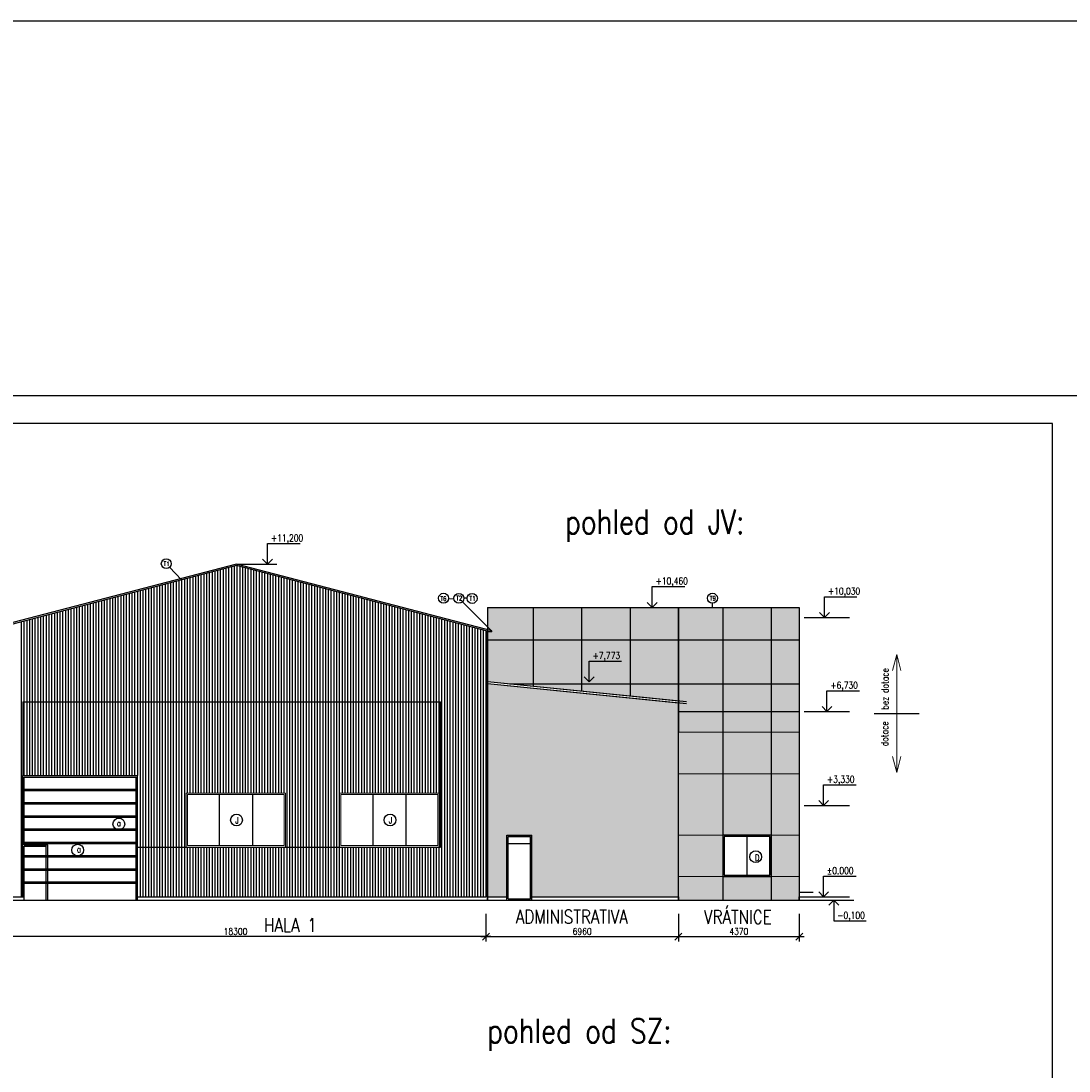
# Model space of a CAD drawing. Header units: millimetres. Extents: x -637441 to -130928, y -380379 to -53767.
# Tile 81 of 193: x -577345 to -539460, y -92031 to -54078. Entities that reach past the tile are written whole.
import ezdxf
from ezdxf.enums import TextEntityAlignment as Align

# ---------------------------------------------------------------- set-up
doc = ezdxf.new("R2010")
doc.units = ezdxf.units.MM
doc.header["$LTSCALE"] = 10
for name, color, linetype, lineweight in [('CKFORMATY', 7, 'Continuous', 25), ('CKKOTY', 7, 'Continuous', 25), ('CKSTENY_SRAF', 1, 'Continuous', 18), ('CKTEXTY_MALE', 7, 'Continuous', 25), ('CKTEXTY_STREDNI', 6, 'Continuous', 50), ('CKTEXTY_VELKE', 4, 'Continuous', 100)]:
    doc.layers.add(name, color=color, linetype=linetype, lineweight=lineweight)
for name, color, linetype in [('OBR', 3, 'Continuous'), ('SLABE', 7, 'Continuous'), ('SLABĚ', 7, 'Continuous'), ('ZDIVO', 6, 'Continuous')]:
    doc.layers.add(name, color=color, linetype=linetype)
doc.styles.get("Standard").update_dxf_attribs({"font": 'simplex.shx', "width": 0.8})
doc.dimstyles.new('menší', dxfattribs={"dimscale": 100, "dimtxt": 2.5, "dimasz": 2.5, "dimexe": 1.768, "dimexo": 5, "dimtad": 1, "dimrnd": 1, "dimtxsty": 'Standard', "dimblk1": 'OBLIQUE', "dimblk2": 'OBLIQUE', "dimsah": 1, "dimcen": 2.5, "dimdle": 1.8, "dimadec": 0, "dimazin": 0, "dimtfac": 1, "dimtix": 1, "dimtmove": 2, "dimatfit": 3, "dimfxl": 1, "dimarcsym": 0})

# ---------------------------------------------------------------- blocks, each defined once
blk = doc.blocks.new('FORM_a3')
for p, q in [((42, 29.7), (0, 29.7)), ((41.5, 29.2), (0.5, 29.2)), ((41.5, 0.5), (41.5, 29.2))]:
    blk.add_line(p, q)
blk = doc.blocks.new('kacenah1')
at = {"color": 0, "linetype": 'ByBlock', "lineweight": -2}
for points in [[(0, 0), (0, 30), (46.9, 30)], [(-7.1, 7.1), (0, 0), (7.1, 7.1)]]:
    blk.add_lwpolyline(points, dxfattribs=at)
at = {"color": 0, "linetype": 'ByBlock', "lineweight": -2, "width": 0.8}
blk.add_attdef('HEIGHT', text='', height=10, dxfattribs=at).set_placement((5, 30), align=Align.BOTTOM_LEFT)
blk.add_attdef('OZN', text='', height=10, dxfattribs=at).set_placement((5, 26.7), align=Align.TOP_LEFT)
blk = doc.blocks.new('_OBLIQUE')
at = {"color": 0, "linetype": 'ByBlock'}
blk.add_line((-0.5, -0.5), (0.5, 0.5), dxfattribs=at)
blk = doc.blocks.new('*D747')
at = {"layer": 'CKKOTY', "color": 0, "lineweight": -2}
for p, q in [((-553579, -86355), (-553579, -87353)), ((-549209, -86355), (-549209, -87353)), ((-549029, -87176), (-553759, -87176))]:
    blk.add_line(p, q, dxfattribs=at)
at = {"layer": 'DEFPOINTS', "color": 0}
for p in [(-553579, -85855), (-549209, -85855), (-553579, -87176)]:
    blk.add_point(p, dxfattribs=at)
at = {"layer": 'CKKOTY', "color": 0, "lineweight": -2, "xscale": 250, "yscale": 250, "zscale": 250, "rotation": 180}
blk.add_blockref('_OBLIQUE', (-553579, -87176), dxfattribs=at)
at = {"layer": 'CKKOTY', "color": 0, "lineweight": -2, "xscale": 250, "yscale": 250, "zscale": 250}
blk.add_blockref('_OBLIQUE', (-549209, -87176), dxfattribs=at)
at = {"layer": 'CKKOTY', "color": 0, "insert": (-551394, -86988), "char_height": 250, "attachment_point": 5}
blk.add_mtext('4370', dxfattribs=at)
blk = doc.blocks.new('*D748')
at = {"layer": 'CKKOTY', "color": 0, "lineweight": -2}
for p, q in [((-560539, -86355), (-560539, -87353)), ((-553399, -87176), (-560719, -87176))]:
    blk.add_line(p, q, dxfattribs=at)
at = {"layer": 'DEFPOINTS', "color": 0}
for p in [(-560539, -85855), (-553579, -85855), (-560539, -87176)]:
    blk.add_point(p, dxfattribs=at)
at = {"layer": 'CKKOTY', "color": 0, "lineweight": -2, "xscale": 250, "yscale": 250, "zscale": 250, "rotation": 180}
blk.add_blockref('_OBLIQUE', (-560539, -87176), dxfattribs=at)
at = {"layer": 'CKKOTY', "color": 0, "lineweight": -2, "xscale": 250, "yscale": 250, "zscale": 250}
blk.add_blockref('_OBLIQUE', (-553579, -87176), dxfattribs=at)
at = {"layer": 'CKKOTY', "color": 0, "insert": (-557059, -86988), "char_height": 250, "attachment_point": 5}
blk.add_mtext('6960', dxfattribs=at)
blk = doc.blocks.new('kacenad1')
at = {"color": 0, "linetype": 'ByBlock', "lineweight": -2}
for points in [[(-7.1, -7.1), (0, 0), (7.1, -7.1)], [(0, 0), (0, -30), (46.9, -30)]]:
    blk.add_lwpolyline(points, dxfattribs=at)
at = {"color": 0, "linetype": 'ByBlock', "lineweight": -2, "width": 0.8}
blk.add_attdef('HEIGHT', text='', height=10, dxfattribs=at).set_placement((5, -30), align=Align.BOTTOM_LEFT)
blk.add_attdef('OZN', text='', height=10, dxfattribs=at).set_placement((5, -33.3), align=Align.TOP_LEFT)

msp = doc.modelspace()

# ---------------------------------------------------------------- hatches: boundary and pattern name
at = {"layer": 'CKSTENY_SRAF'}
for color, points in [(3, [(-550228.783, -83505.226), (-551978.783, -83505.226), (-553578.783, -83505.226), (-553578.783, -78646.379), (-560478.783, -77955.475), (-560478.783, -75275.226), (-549208.783, -75275.226), (-549208.783, -83505.226)]), (140, [(-553578.783, -85735.226), (-553578.783, -78721.754), (-560478.783, -78030.85), (-560478.783, -85735.226), (-559779.22, -85735.226), (-559779.22, -83505.226), (-558879.22, -83505.226), (-558879.22, -85735.226)]), (3, [(-549208.783, -83505.226), (-550228.783, -83505.226), (-550228.783, -85005.226), (-551978.783, -85005.226), (-551978.783, -83505.226), (-553578.783, -83505.226), (-553578.783, -85005.226), (-553578.783, -85855.226), (-549208.783, -85855.226), (-549208.783, -85005.226)])]:
    msp.add_hatch(color=color, dxfattribs=at).paths.add_polyline_path(points)

# ---------------------------------------------------------------- linework, layer by layer
at = {"layer": 'CKKOTY'}
for p, q in [((-569558.783, -73713.789), (-578788.783, -76121.337)), ((-569558.783, -73765.462), (-578638.783, -76133.884)), ((-560328.783, -76121.337), (-569558.783, -73713.789)), ((-560478.783, -76133.884), (-569558.783, -73765.462)), ((-560328.783, -76160.483), (-560478.783, -76160.483)), ((-560328.783, -76160.483), (-560328.783, -76121.337)), ((-560478.783, -85735.226), (-560478.783, -79817.445)), ((-577278.783, -85735.226), (-577278.783, -81355.226)), ((-577228.783, -83855.226), (-577228.783, -81405.226)), ((-576378.783, -85855.226), (-576378.783, -83855.226)), ((-559779.22, -85735.226), (-559779.22, -83505.226)), ((-559779.22, -85735.226), (-559779.22, -83505.226)), ((-559729.22, -85805.226), (-559729.22, -83555.226)), ((-558929.22, -85805.226), (-558929.22, -83555.226)), ((-558879.22, -85735.226), (-558879.22, -83505.226)), ((-558879.22, -85735.226), (-558879.22, -83505.226)), ((-577228.783, -85855.226), (-577228.783, -83905.226)), ((-576428.783, -85855.226), (-576428.783, -83905.226)), ((-560478.783, -85855.226), (-560478.783, -85735.226)), ((-559779.22, -85855.226), (-559779.22, -85735.226)), ((-558879.22, -85855.226), (-558879.22, -85735.226)), ((-553578.783, -85735.226), (-553578.783, -85855.226)), ((-549208.783, -85855.226), (-549208.783, -85735.226)), ((-560538.783, -86355.226), (-560538.783, -87352.54)), ((-560358.783, -87175.74), (-578818.783, -87175.74))]:
    msp.add_line(p, q, dxfattribs=at)
at = {"layer": 'CKKOTY', "color": 7}
for p, q in [((-560478.783, -75275.226), (-553578.783, -75275.226)), ((-560478.783, -75275.226), (-549208.783, -75275.226)), ((-553578.783, -85855.226), (-553578.783, -75275.226)), ((-553578.783, -75275.226), (-549208.783, -75275.226)), ((-549028.783, -75636.366), (-547391.443, -75636.366)), ((-560478.783, -79817.445), (-560478.783, -76133.884)), ((-560478.783, -78685.386), (-560478.783, -76133.884)), ((-560478.783, -76441.424), (-553578.783, -76441.424)), ((-560478.783, -76441.424), (-553578.783, -76441.424)), ((-553578.783, -76441.424), (-549208.783, -76441.424)), ((-553578.783, -76441.424), (-549208.783, -76441.424)), ((-577278.783, -78685.386), (-562178.783, -78685.386)), ((-562178.783, -83935.226), (-562178.783, -78685.386)), ((-553578.783, -83505.226), (-553578.783, -78646.379)), ((-553578.783, -85735.226), (-553578.783, -78721.754)), ((-553578.783, -85855.226), (-553578.783, -79045.226)), ((-553578.783, -84536.517), (-553578.783, -79045.226)), ((-549028.783, -79036.366), (-547391.443, -79036.366)), ((-546508.576, -79107.319), (-544871.236, -79107.319)), ((-573178.783, -85855.226), (-573178.783, -81405.226)), ((-573128.783, -85855.226), (-573128.783, -81355.226)), ((-549028.783, -82436.366), (-547391.443, -82436.366)), ((-553578.783, -85005.226), (-553578.783, -83505.226)), ((-551103.783, -83555.226), (-551103.783, -84955.226)), ((-553578.783, -85855.226), (-553578.783, -85005.226)), ((-553578.783, -85855.226), (-553578.783, -85005.226)), ((-549208.783, -85573.314), (-548711.786, -85573.314)), ((-549208.783, -85736.366), (-547391.443, -85736.366))]:
    msp.add_line(p, q, dxfattribs=at)
for points in [[(-550228.783, -83505.226), (-551978.783, -83505.226), (-551978.783, -85005.226), (-550228.783, -85005.226)], [(-550278.783, -83555.226), (-551928.783, -83555.226), (-551928.783, -84955.226), (-550278.783, -84955.226)]]:
    msp.add_lwpolyline(points, close=True, dxfattribs=at)
at = {"layer": 'CKSTENY_SRAF', "color": 7}
for p, q in [((-545689.906, -76975.732), (-545840.181, -77553.398)), ((-545689.906, -76975.732), (-545689.906, -81238.907)), ((-545689.906, -76975.732), (-545539.631, -77553.398)), ((-577278.783, -81355.226), (-577278.783, -78685.386)), ((-553578.783, -79785.226), (-549208.783, -79785.226)), ((-553578.783, -79785.226), (-549208.783, -79785.226)), ((-545689.906, -81238.907), (-545840.181, -80661.241)), ((-545689.906, -81238.907), (-545840.181, -80661.241)), ((-545689.906, -81238.907), (-545539.631, -80661.241)), ((-545689.906, -81238.907), (-545539.631, -80661.241)), ((-553578.783, -81285.226), (-549208.783, -81285.226)), ((-553578.783, -81285.226), (-549208.783, -81285.226)), ((-549208.783, -83505.226), (-553578.783, -83505.226)), ((-551978.783, -83505.226), (-553578.783, -83505.226)), ((-550228.783, -83505.226), (-551978.783, -83505.226)), ((-549208.783, -83505.226), (-550228.783, -83505.226)), ((-549208.783, -85005.226), (-553578.783, -85005.226)), ((-551978.783, -85005.226), (-553578.783, -85005.226)), ((-550228.783, -85005.226), (-551978.783, -85005.226)), ((-549208.783, -85005.226), (-550228.783, -85005.226))]:
    msp.add_line(p, q, dxfattribs=at)
for points in [[(-567779.115, -81985.226), (-571379.446, -81985.226), (-571379.446, -83935.226), (-567779.115, -83935.226)], [(-567829.115, -82035.226), (-571329.446, -82035.226), (-571329.446, -83885.226), (-567829.115, -83885.226)], [(-562228.783, -81985.226), (-565829.115, -81985.226), (-565829.115, -83935.226), (-562228.783, -83935.226)], [(-562278.783, -82035.226), (-565779.115, -82035.226), (-565779.115, -83885.226), (-562278.783, -83885.226)]]:
    msp.add_lwpolyline(points, close=True, dxfattribs=at)
at = {"layer": 'CKTEXTY_MALE'}
for p, q in [((-571538.783, -74281.924), (-571970.832, -73824.146)), ((-569558.783, -73713.789), (-568098.556, -73713.789)), ((-561891.911, -74960.178), (-561695.205, -74952.848)), ((-560338.783, -76118.729), (-561388.808, -75072.783)), ((-561216.921, -74946.056), (-561336.506, -74946.1)), ((-552354.903, -75121.677), (-552354.903, -75275.226))]:
    msp.add_line(p, q, dxfattribs=at)
at = {"layer": 'CKTEXTY_MALE', "color": 7}
for p, q in [((-559682.309, -78035.226), (-553578.783, -78035.226)), ((-559682.309, -78035.226), (-553578.783, -78035.226)), ((-553578.783, -78035.226), (-549208.783, -78035.226)), ((-553578.783, -78035.226), (-549208.783, -78035.226)), ((-553578.783, -79035.226), (-549208.783, -79035.226)), ((-553578.783, -79035.226), (-549208.783, -79035.226))]:
    msp.add_line(p, q, dxfattribs=at)
at = {"layer": 'CKTEXTY_MALE'}
msp.add_lwpolyline([(-634601.617, -54078.397), (-291719.074, -54078.397), (-291719.074, -380378.814), (-634601.617, -380378.814)], close=True, dxfattribs=at)
for centre, radius in [((-572093.975, -73693.669), 179.412), ((-562070.306, -74941.1), 179.412), ((-561515.918, -74946.167), 179.412), ((-552348.785, -74942.37), 179.412), ((-561037.567, -74950.61), 179.412), ((-573806.315, -83104.314), 212.778), ((-569552.622, -82959.119), 212.778), ((-564002.291, -82959.119), 212.778), ((-575295.305, -84047.027), 212.778)]:
    msp.add_circle(centre, radius, dxfattribs=at)
at = {"layer": 'CKTEXTY_MALE', "color": 7}
msp.add_circle((-550784.809, -84286.776), 212.778, dxfattribs=at)
at = {"layer": 'CKTEXTY_STREDNI', "color": 7}
for p, q in [((-573178.783, -81883.805), (-577228.783, -81883.805)), ((-573178.783, -82362.384), (-577228.783, -82362.384)), ((-573178.783, -82840.963), (-577228.783, -82840.963)), ((-573178.783, -83319.541), (-577228.783, -83319.541)), ((-573178.783, -83798.12), (-577228.783, -83798.12)), ((-573178.783, -84276.699), (-577228.783, -84276.699)), ((-573178.783, -84755.277), (-577228.783, -84755.277)), ((-573178.783, -85233.856), (-577228.783, -85233.856))]:
    msp.add_line(p, q, dxfattribs=at)
at = {"layer": 'OBR', "color": 7, "lineweight": -2}
for p, q in [((-570438.783, -73995.001), (-570438.783, -81985.226)), ((-570338.783, -73968.917), (-570338.783, -81985.226)), ((-570238.783, -73942.833), (-570238.783, -81985.226)), ((-570138.783, -73916.749), (-570138.783, -81985.226)), ((-570038.783, -73890.665), (-570038.783, -81985.226)), ((-569938.783, -73864.581), (-569938.783, -81985.226)), ((-569838.783, -73838.497), (-569838.783, -81985.226)), ((-569738.783, -73812.413), (-569738.783, -81985.226)), ((-569638.783, -73786.329), (-569638.783, -81985.226)), ((-569538.783, -73770.679), (-569538.783, -81985.226)), ((-569438.783, -73796.763), (-569438.783, -81985.226)), ((-569338.783, -73822.847), (-569338.783, -81985.226)), ((-569238.783, -73848.931), (-569238.783, -81985.226)), ((-569138.783, -73875.015), (-569138.783, -81985.226)), ((-569038.783, -73901.099), (-569038.783, -81985.226)), ((-568938.783, -73927.183), (-568938.783, -81985.226)), ((-568838.783, -73953.267), (-568838.783, -81985.226)), ((-568738.783, -73979.351), (-568738.783, -81985.226)), ((-568638.783, -74005.435), (-568638.783, -81985.226)), ((-571938.783, -74386.26), (-571938.783, -83935.226)), ((-571838.783, -74360.176), (-571838.783, -83935.226)), ((-571738.783, -74334.092), (-571738.783, -83935.226)), ((-571638.783, -74308.008), (-571638.783, -83935.226)), ((-571538.783, -74281.924), (-571538.783, -83935.226)), ((-571538.783, -74281.924), (-571538.783, -83935.226)), ((-571438.783, -74255.84), (-571438.783, -83935.226)), ((-571338.783, -74229.757), (-571338.783, -81985.226)), ((-571238.783, -74203.673), (-571238.783, -81985.226)), ((-571138.783, -74177.589), (-571138.783, -81985.226)), ((-571038.783, -74151.505), (-571038.783, -81985.226)), ((-570938.783, -74125.421), (-570938.783, -81985.226)), ((-570838.783, -74099.337), (-570838.783, -81985.226)), ((-570738.783, -74073.253), (-570738.783, -81985.226)), ((-570638.783, -74047.169), (-570638.783, -81985.226)), ((-570538.783, -74021.085), (-570538.783, -81985.226)), ((-568538.783, -74031.519), (-568538.783, -81985.226)), ((-568438.783, -74057.602), (-568438.783, -81985.226)), ((-568338.783, -74083.686), (-568338.783, -81985.226)), ((-568238.783, -74109.77), (-568238.783, -81985.226)), ((-568138.783, -74135.854), (-568138.783, -81985.226)), ((-568038.783, -74161.938), (-568038.783, -81985.226)), ((-567938.783, -74188.022), (-567938.783, -81985.226)), ((-567838.783, -74214.106), (-567838.783, -81985.226)), ((-567738.783, -74240.19), (-567738.783, -83935.226)), ((-567638.783, -74266.274), (-567638.783, -83935.226)), ((-567538.783, -74292.358), (-567538.783, -83935.226)), ((-567438.783, -74318.442), (-567438.783, -83935.226)), ((-567338.783, -74344.526), (-567338.783, -83935.226)), ((-567238.783, -74370.61), (-567238.783, -83935.226)), ((-573338.783, -74751.435), (-573338.783, -81355.226)), ((-573238.783, -74725.351), (-573238.783, -81355.226)), ((-573138.783, -74699.268), (-573138.783, -81355.226)), ((-573038.783, -74673.184), (-573038.783, -83935.226)), ((-572938.783, -74647.1), (-572938.783, -83935.226)), ((-572838.783, -74621.016), (-572838.783, -83935.226)), ((-572738.783, -74594.932), (-572738.783, -83935.226)), ((-572638.783, -74568.848), (-572638.783, -83935.226)), ((-572538.783, -74542.764), (-572538.783, -83935.226)), ((-572438.783, -74516.68), (-572438.783, -83935.226)), ((-572338.783, -74490.596), (-572338.783, -83935.226)), ((-572238.783, -74464.512), (-572238.783, -83935.226)), ((-572138.783, -74438.428), (-572138.783, -83935.226)), ((-572038.783, -74412.344), (-572038.783, -83935.226)), ((-567138.783, -74396.694), (-567138.783, -83935.226)), ((-567038.783, -74422.778), (-567038.783, -83935.226)), ((-566938.783, -74448.862), (-566938.783, -83935.226)), ((-566838.783, -74474.946), (-566838.783, -83935.226)), ((-566738.783, -74501.03), (-566738.783, -83935.226)), ((-566638.783, -74527.113), (-566638.783, -83935.226)), ((-566538.783, -74553.197), (-566538.783, -83935.226)), ((-566438.783, -74579.281), (-566438.783, -83935.226)), ((-566338.783, -74605.365), (-566338.783, -83935.226)), ((-566238.783, -74631.449), (-566238.783, -83935.226)), ((-566138.783, -74657.533), (-566138.783, -83935.226)), ((-566038.783, -74683.617), (-566038.783, -83935.226)), ((-565938.783, -74709.701), (-565938.783, -83935.226)), ((-565838.783, -74735.785), (-565838.783, -83935.226)), ((-565738.783, -74761.869), (-565738.783, -81985.226)), ((-574838.783, -75142.695), (-574838.783, -81355.226)), ((-574738.783, -75116.611), (-574738.783, -81355.226)), ((-574638.783, -75090.527), (-574638.783, -81355.226)), ((-574538.783, -75064.443), (-574538.783, -81355.226)), ((-574438.783, -75038.359), (-574438.783, -81355.226)), ((-574338.783, -75012.275), (-574338.783, -81355.226)), ((-574238.783, -74986.191), (-574238.783, -81355.226)), ((-574138.783, -74960.107), (-574138.783, -81355.226)), ((-574038.783, -74934.023), (-574038.783, -81355.226)), ((-573938.783, -74907.939), (-573938.783, -81355.226)), ((-573838.783, -74881.855), (-573838.783, -81355.226)), ((-573738.783, -74855.771), (-573738.783, -81355.226)), ((-573638.783, -74829.687), (-573638.783, -81355.226)), ((-573538.783, -74803.603), (-573538.783, -81355.226)), ((-573438.783, -74777.519), (-573438.783, -81355.226)), ((-565638.783, -74787.953), (-565638.783, -81985.226)), ((-565538.783, -74814.037), (-565538.783, -81985.226)), ((-565438.783, -74840.121), (-565438.783, -81985.226)), ((-565338.783, -74866.205), (-565338.783, -81985.226)), ((-565238.783, -74892.289), (-565238.783, -81985.226)), ((-565138.783, -74918.373), (-565138.783, -81985.226)), ((-565038.783, -74944.457), (-565038.783, -81985.226)), ((-564938.783, -74970.541), (-564938.783, -81985.226)), ((-564838.783, -74996.624), (-564838.783, -81985.226)), ((-564738.783, -75022.708), (-564738.783, -81985.226)), ((-564638.783, -75048.792), (-564638.783, -81985.226)), ((-564538.783, -75074.876), (-564538.783, -81985.226)), ((-564438.783, -75100.96), (-564438.783, -81985.226)), ((-564338.783, -75127.044), (-564338.783, -81985.226)), ((-576238.783, -75507.87), (-576238.783, -81355.226)), ((-576138.783, -75481.786), (-576138.783, -81355.226)), ((-576038.783, -75455.702), (-576038.783, -81355.226)), ((-575938.783, -75429.618), (-575938.783, -81355.226)), ((-575838.783, -75403.534), (-575838.783, -81355.226)), ((-575738.783, -75377.45), (-575738.783, -81355.226)), ((-575638.783, -75351.366), (-575638.783, -81355.226)), ((-575538.783, -75325.282), (-575538.783, -81355.226)), ((-575438.783, -75299.198), (-575438.783, -81355.226)), ((-575338.783, -75273.114), (-575338.783, -81355.226)), ((-575238.783, -75247.03), (-575238.783, -81355.226)), ((-575138.783, -75220.946), (-575138.783, -81355.226)), ((-575038.783, -75194.862), (-575038.783, -81355.226)), ((-574938.783, -75168.779), (-574938.783, -81355.226)), ((-564238.783, -75153.128), (-564238.783, -81985.226)), ((-564138.783, -75179.212), (-564138.783, -81985.226)), ((-564038.783, -75205.296), (-564038.783, -81985.226)), ((-563938.783, -75231.38), (-563938.783, -81985.226)), ((-563838.783, -75257.464), (-563838.783, -81985.226)), ((-563738.783, -75283.548), (-563738.783, -81985.226)), ((-563638.783, -75309.632), (-563638.783, -81985.226)), ((-563538.783, -75335.716), (-563538.783, -81985.226)), ((-563538.783, -75335.716), (-563538.783, -81985.226)), ((-563438.783, -75361.8), (-563438.783, -81985.226)), ((-563338.783, -75387.884), (-563338.783, -81985.226)), ((-563238.783, -75413.968), (-563238.783, -81985.226)), ((-563138.783, -75440.052), (-563138.783, -81985.226)), ((-563038.783, -75466.136), (-563038.783, -81985.226)), ((-562938.783, -75492.219), (-562938.783, -81985.226)), ((-562838.783, -75518.303), (-562838.783, -81985.226)), ((-577338.783, -75794.793), (-577338.783, -85735.226)), ((-577238.783, -75768.709), (-577238.783, -81355.226)), ((-577138.783, -75742.625), (-577138.783, -81355.226)), ((-577038.783, -75716.541), (-577038.783, -81355.226)), ((-576938.783, -75690.457), (-576938.783, -81355.226)), ((-576838.783, -75664.373), (-576838.783, -81355.226)), ((-576738.783, -75638.29), (-576738.783, -81355.226)), ((-576638.783, -75612.206), (-576638.783, -81355.226)), ((-576538.783, -75586.122), (-576538.783, -81355.226)), ((-576438.783, -75560.038), (-576438.783, -81355.226)), ((-576338.783, -75533.954), (-576338.783, -81355.226)), ((-562738.783, -75544.387), (-562738.783, -81985.226)), ((-562638.783, -75570.471), (-562638.783, -81985.226)), ((-562538.783, -75596.555), (-562538.783, -81985.226)), ((-562438.783, -75622.639), (-562438.783, -81985.226)), ((-562338.783, -75648.723), (-562338.783, -81985.226)), ((-562238.783, -75674.807), (-562238.783, -81985.226)), ((-562138.783, -75700.891), (-562138.783, -85735.226)), ((-562038.783, -75726.975), (-562038.783, -85735.226)), ((-561938.783, -75753.059), (-561938.783, -85735.226)), ((-561838.783, -75779.143), (-561838.783, -85735.226)), ((-561738.783, -75805.227), (-561738.783, -85735.226)), ((-561638.783, -75831.311), (-561638.783, -85735.226)), ((-561538.783, -75857.395), (-561538.783, -85735.226)), ((-561438.783, -75883.479), (-561438.783, -85735.226)), ((-561338.783, -75909.563), (-561338.783, -85735.474)), ((-561238.783, -75935.647), (-561238.783, -85735.226)), ((-561138.783, -75961.73), (-561138.783, -85735.226)), ((-561038.783, -75987.814), (-561038.783, -85735.226)), ((-560938.783, -76013.898), (-560938.783, -85735.226)), ((-560838.783, -76039.982), (-560838.783, -85735.226)), ((-560738.783, -76066.066), (-560738.783, -85735.226)), ((-560638.783, -76092.15), (-560638.783, -85735.226)), ((-560538.783, -76118.234), (-560538.783, -85735.226)), ((-570179.446, -82035.226), (-570179.446, -83885.226)), ((-568979.446, -82035.226), (-568979.446, -83885.226)), ((-564629.115, -82035.226), (-564629.115, -83885.226)), ((-563429.115, -82035.226), (-563429.115, -83885.226)), ((-573038.783, -83935.226), (-573038.783, -85735.226)), ((-572938.783, -83935.226), (-572938.783, -85735.226)), ((-572838.783, -83935.226), (-572838.783, -85735.226)), ((-572738.783, -83935.226), (-572738.783, -85735.226)), ((-572738.783, -83935.226), (-572738.783, -85735.226)), ((-572638.783, -83935.226), (-572638.783, -85735.226)), ((-572538.783, -83935.226), (-572538.783, -85735.226)), ((-572438.783, -83935.226), (-572438.783, -85735.226)), ((-572338.783, -83935.226), (-572338.783, -85735.226)), ((-572238.783, -83935.226), (-572238.783, -85735.226)), ((-572138.783, -83935.226), (-572138.783, -85735.226)), ((-572038.783, -83935.226), (-572038.783, -85735.226)), ((-571938.783, -83935.226), (-571938.783, -85735.226)), ((-571838.783, -83935.226), (-571838.783, -85735.226)), ((-571738.783, -83935.226), (-571738.783, -85735.226)), ((-571638.783, -83935.226), (-571638.783, -85735.226)), ((-571538.783, -83935.226), (-571538.783, -85735.226)), ((-571538.783, -83935.226), (-571538.783, -85735.226)), ((-571438.783, -83935.226), (-571438.783, -85735.226)), ((-571338.783, -83935.226), (-571338.783, -85735.226)), ((-571238.783, -83935.226), (-571238.783, -85735.226)), ((-571138.783, -83935.226), (-571138.783, -85735.226)), ((-571038.783, -83935.226), (-571038.783, -85735.226)), ((-570938.783, -83935.226), (-570938.783, -85735.226)), ((-570838.783, -83935.226), (-570838.783, -85735.226)), ((-570738.783, -83935.226), (-570738.783, -85735.226)), ((-570638.783, -83935.226), (-570638.783, -85735.226)), ((-570538.783, -83935.226), (-570538.783, -85735.226)), ((-570438.783, -83935.226), (-570438.783, -85735.226)), ((-570338.783, -83935.226), (-570338.783, -85735.226)), ((-570238.783, -83935.226), (-570238.783, -85735.226)), ((-570138.783, -83935.226), (-570138.783, -85735.226)), ((-570038.783, -83935.226), (-570038.783, -85735.226)), ((-569938.783, -83935.226), (-569938.783, -85735.226)), ((-569838.783, -83935.226), (-569838.783, -85735.226)), ((-569738.783, -83935.226), (-569738.783, -85735.226)), ((-569638.783, -83935.226), (-569638.783, -85735.226)), ((-569538.783, -83935.226), (-569538.783, -85735.226)), ((-569438.783, -83935.226), (-569438.783, -85735.226)), ((-569338.783, -83935.226), (-569338.783, -85735.226)), ((-569238.783, -83935.226), (-569238.783, -85735.226)), ((-569138.783, -83935.226), (-569138.783, -85735.226)), ((-569038.783, -83935.226), (-569038.783, -85735.226)), ((-568938.783, -83935.226), (-568938.783, -85735.226)), ((-568838.783, -83935.226), (-568838.783, -85735.226)), ((-568738.783, -83935.226), (-568738.783, -85735.226)), ((-568638.783, -83935.226), (-568638.783, -85735.226)), ((-568538.783, -83935.226), (-568538.783, -85735.226)), ((-568438.783, -83935.226), (-568438.783, -85735.226)), ((-568338.783, -83935.226), (-568338.783, -85735.226)), ((-568238.783, -83935.226), (-568238.783, -85735.226)), ((-568138.783, -83935.226), (-568138.783, -85735.226)), ((-568038.783, -83935.226), (-568038.783, -85735.226)), ((-567938.783, -83935.226), (-567938.783, -85735.226)), ((-567838.783, -83935.226), (-567838.783, -85735.226)), ((-567738.783, -83935.226), (-567738.783, -85735.226)), ((-567638.783, -83935.226), (-567638.783, -85735.226)), ((-567538.783, -83935.226), (-567538.783, -85735.226)), ((-567438.783, -83935.226), (-567438.783, -85735.226)), ((-567338.783, -83935.226), (-567338.783, -85735.226)), ((-567238.783, -83935.226), (-567238.783, -85735.226)), ((-567138.783, -83935.226), (-567138.783, -85735.226)), ((-567038.783, -83935.226), (-567038.783, -85735.226)), ((-566938.783, -83935.226), (-566938.783, -85735.226)), ((-566838.783, -83935.226), (-566838.783, -85735.226)), ((-566738.783, -83935.226), (-566738.783, -85735.226)), ((-566638.783, -83935.226), (-566638.783, -85735.226)), ((-566538.783, -83935.226), (-566538.783, -85735.226)), ((-566438.783, -83935.226), (-566438.783, -85735.226)), ((-566338.783, -83935.226), (-566338.783, -85735.226)), ((-566238.783, -83935.226), (-566238.783, -85735.226)), ((-566138.783, -83935.226), (-566138.783, -85735.226)), ((-566038.783, -83935.226), (-566038.783, -85735.226)), ((-565938.783, -83935.226), (-565938.783, -85735.226)), ((-565838.783, -83935.226), (-565838.783, -85735.226)), ((-565738.783, -83935.226), (-565738.783, -85735.226)), ((-565638.783, -83935.226), (-565638.783, -85735.226)), ((-565538.783, -83935.226), (-565538.783, -85735.226)), ((-565438.783, -83935.226), (-565438.783, -85735.226)), ((-565338.783, -83935.226), (-565338.783, -85735.226)), ((-565238.783, -83935.226), (-565238.783, -85735.226)), ((-565138.783, -83935.226), (-565138.783, -85735.226)), ((-565038.783, -83935.226), (-565038.783, -85735.226)), ((-564938.783, -83935.226), (-564938.783, -85735.226)), ((-564838.783, -83935.226), (-564838.783, -85735.226)), ((-564738.783, -83935.226), (-564738.783, -85735.226)), ((-564638.783, -83935.226), (-564638.783, -85735.226)), ((-564538.783, -83935.226), (-564538.783, -85735.226)), ((-564438.783, -83935.226), (-564438.783, -85735.226)), ((-564338.783, -83935.226), (-564338.783, -85735.226)), ((-564238.783, -83935.226), (-564238.783, -85735.226)), ((-564138.783, -83935.226), (-564138.783, -85735.226)), ((-564038.783, -83935.226), (-564038.783, -85735.226)), ((-563938.783, -83935.226), (-563938.783, -85735.226)), ((-563838.783, -83935.226), (-563838.783, -85735.226)), ((-563738.783, -83935.226), (-563738.783, -85735.226)), ((-563638.783, -83935.226), (-563638.783, -85735.226)), ((-563538.783, -83935.226), (-563538.783, -85735.226)), ((-563538.783, -83935.226), (-563538.783, -85735.226)), ((-563438.783, -83935.226), (-563438.783, -85735.226)), ((-563338.783, -83935.226), (-563338.783, -85735.226)), ((-563238.783, -83935.226), (-563238.783, -85735.226)), ((-563138.783, -83935.226), (-563138.783, -85735.226)), ((-563038.783, -83935.226), (-563038.783, -85735.226)), ((-562938.783, -83935.226), (-562938.783, -85735.226)), ((-562838.783, -83935.226), (-562838.783, -85735.226)), ((-562738.783, -83935.226), (-562738.783, -85735.226)), ((-562638.783, -83935.226), (-562638.783, -85735.226)), ((-562538.783, -83935.226), (-562538.783, -85735.226)), ((-562438.783, -83935.226), (-562438.783, -85735.226)), ((-562338.783, -83935.226), (-562338.783, -85735.226)), ((-562238.783, -83935.226), (-562238.783, -85735.226))]:
    msp.add_line(p, q, dxfattribs=at)
at = {"layer": 'SLABE', "color": 7, "linetype": 'Continuous'}
for p, q in [((-560478.783, -75275.226), (-560478.783, -85855.226)), ((-560478.783, -75275.226), (-560478.783, -77955.475)), ((-551978.783, -75274.307), (-551978.783, -85855.226)), ((-551978.783, -75274.307), (-551978.783, -83505.226)), ((-550228.783, -75274.307), (-550228.783, -85855.226)), ((-550228.783, -75274.307), (-550228.783, -83505.226)), ((-549208.783, -75274.307), (-549208.783, -85855.226)), ((-549208.783, -75275.226), (-549208.783, -83505.226)), ((-560478.783, -78030.85), (-560478.783, -85735.226)), ((-551978.783, -83505.226), (-551978.783, -85005.226)), ((-550228.783, -83505.226), (-550228.783, -85005.226)), ((-549208.783, -83505.226), (-549208.783, -85005.226)), ((-551978.783, -85005.226), (-551978.783, -85855.226)), ((-550228.783, -85005.226), (-550228.783, -85855.226)), ((-549208.783, -85005.226), (-549208.783, -85855.226))]:
    msp.add_line(p, q, dxfattribs=at)
at = {"layer": 'SLABĚ', "color": 7}
for p, q in [((-558828.783, -75275.226), (-558828.783, -78120.691)), ((-558828.783, -75275.226), (-558828.783, -78120.691)), ((-557078.783, -75275.226), (-557078.783, -78295.92)), ((-557078.783, -75275.226), (-557078.783, -78295.92)), ((-555328.783, -75275.226), (-555328.783, -78471.15)), ((-555328.783, -75275.226), (-555328.783, -78471.15)), ((-553578.783, -75275.226), (-553578.783, -79756.366)), ((-553578.783, -75275.226), (-553578.783, -79756.366)), ((-560478.783, -78030.85), (-553288.783, -78750.792)), ((-560478.783, -78030.85), (-553578.783, -78721.754)), ((-577278.783, -81355.226), (-573128.783, -81355.226)), ((-577228.783, -81405.226), (-573178.783, -81405.226)), ((-577228.783, -83855.226), (-576378.783, -83855.226)), ((-559779.22, -83505.226), (-558879.22, -83505.226)), ((-559779.22, -83505.226), (-558879.22, -83505.226)), ((-559729.22, -83555.226), (-558929.22, -83555.226)), ((-559729.22, -83805.226), (-558929.22, -83805.226)), ((-577228.783, -83905.226), (-576428.783, -83905.226)), ((-573128.783, -83935.226), (-562178.783, -83935.226)), ((-559729.22, -85805.226), (-558929.22, -85805.226))]:
    msp.add_line(p, q, dxfattribs=at)
at = {"layer": 'SLABĚ', "color": 5}
for p, q in [((-578638.783, -85735.226), (-577228.783, -85735.226)), ((-573128.783, -85735.226), (-560528.783, -85735.226)), ((-560478.783, -85735.226), (-559779.22, -85735.226)), ((-560478.783, -85735.226), (-559779.22, -85735.226)), ((-558879.22, -85735.226), (-553578.783, -85735.226)), ((-558879.22, -85735.226), (-553578.783, -85735.226))]:
    msp.add_line(p, q, dxfattribs=at)
at = {"layer": 'SLABĚ', "color": 6}
for p, q in [((-619956.986, -85855.226), (-547284.471, -85855.226)), ((-619906.986, -85855.226), (-547234.471, -85855.226)), ((-553578.783, -85855.226), (-549208.783, -85855.226))]:
    msp.add_line(p, q, dxfattribs=at)
at = {"layer": 'ZDIVO', "color": 7}
for q in [(-553288.783, -78675.417), (-553578.783, -78646.379)]:
    msp.add_line((-560478.783, -77955.475), q, dxfattribs=at)

# ---------------------------------------------------------------- block references
at = {"layer": 'CKFORMATY', "xscale": 2000, "yscale": 2000, "zscale": 2000}
msp.add_blockref('FORM_a3', (-623055.067, -127029.04), dxfattribs=at)
at = {"layer": 'CKKOTY', "xscale": 25, "yscale": 25, "zscale": 25}
for name, p, values in [('kacenah1', (-568431.401, -73713.789), {'HEIGHT': '+11,200'}), ('kacenad1', (-547959.577, -85855.226), {'HEIGHT': '-0,100'})]:
    msp.add_blockref(name, p, dxfattribs=at).add_auto_attribs(values)
at = {"layer": 'CKKOTY', "color": 7, "xscale": 25, "yscale": 25, "zscale": 25}
for p, values in [((-554526.001, -75274.307), {'HEIGHT': '+10,460'}), ((-548298.501, -75636.366), {'HEIGHT': '+10,030'}), ((-556804.267, -77963.246), {'HEIGHT': '+7,773'}), ((-548210.113, -79036.366), {'HEIGHT': '+6,730'}), ((-548332.052, -82436.366), {'HEIGHT': '+3,330'}), ((-548332.052, -85736.366), {'HEIGHT': '%%p0.000'})]:
    msp.add_blockref('kacenah1', p, dxfattribs=at).add_auto_attribs(values)
at = {"layer": 'CKKOTY', "xscale": 250, "yscale": 250, "zscale": 250}
msp.add_blockref('_OBLIQUE', (-560538.783, -87175.74), dxfattribs=at)

# ---------------------------------------------------------------- texts
at = {"layer": 'CKKOTY', "insert": (-569588.783, -86988.24), "char_height": 250, "attachment_point": 5}
msp.add_mtext('18300', dxfattribs=at)
at = {"layer": 'CKTEXTY_MALE', "width": 0.8}
for s, height, p in [('T1', 162.5, (-572190.888, -73777.299)), ('T6', 162.5, (-562186.121, -75039.909)), ('T2', 162.5, (-561612.384, -75021.313)), ('T1', 162.5, (-561134.479, -75034.24)), ('T9', 162.5, (-552445.697, -75026)), ('a', 225, (-573880.881, -83185.711)), ('J', 225, (-569595.862, -83083.281)), ('J', 225, (-564045.53, -83083.281)), ('a', 225, (-575323.596, -84128.424))]:
    msp.add_text(s, height=height, dxfattribs=at).set_placement(p)
for s, p in [('bez dotace', (-545986.806, -78968.942)), ('dotace', (-545999.257, -80293.736))]:
    msp.add_text(s, height=250, rotation=90, dxfattribs=at).set_placement(p)
at = {"layer": 'CKTEXTY_MALE', "color": 7, "width": 0.8}
msp.add_text('D', height=225, dxfattribs=at).set_placement((-550812.115, -84431.252))
at = {"layer": 'CKTEXTY_STREDNI', "color": 7, "width": 0.8}
for s, p in [('VRÁTNICE', (-552657.261, -86714.024)), ('HALA 1', (-568557.204, -87006.089)), ('ADMINISTRATIVA', (-559456.415, -86703.648))]:
    msp.add_text(s, height=500, dxfattribs=at).set_placement(p)
at = {"layer": 'CKTEXTY_VELKE', "color": 7, "width": 0.8}
for s, p in [('pohled od JV:', (-557675.349, -72615.239)), ('pohled od SZ:', (-560489.949, -91016.516))]:
    msp.add_text(s, height=875, dxfattribs=at).set_placement(p)

# ---------------------------------------------------------------- dimensions: what is measured, and where the dimension line sits
at = {"layer": 'CKKOTY'}
for base, p1, p2, override, picture, middle in [((-560538.783, -87175.74), (-553578.783, -85855.226), (-560538.783, -85855.226), {"dimexo": 5, "dimse1": 1}, '*D748', (-557058.783, -86988.24)), ((-553578.783, -87175.74), (-549208.783, -85855.226), (-553578.783, -85855.226), {"dimexo": 5}, '*D747', (-551393.783, -86988.24))]:
    dim = msp.add_linear_dim(base=base, p1=p1, p2=p2, dimstyle='menší', override=override, dxfattribs=at)
    dim.commit()
    dim.dimension.update_dxf_attribs({"geometry": picture, "text_midpoint": middle})

doc.saveas('drawing.dxf')
